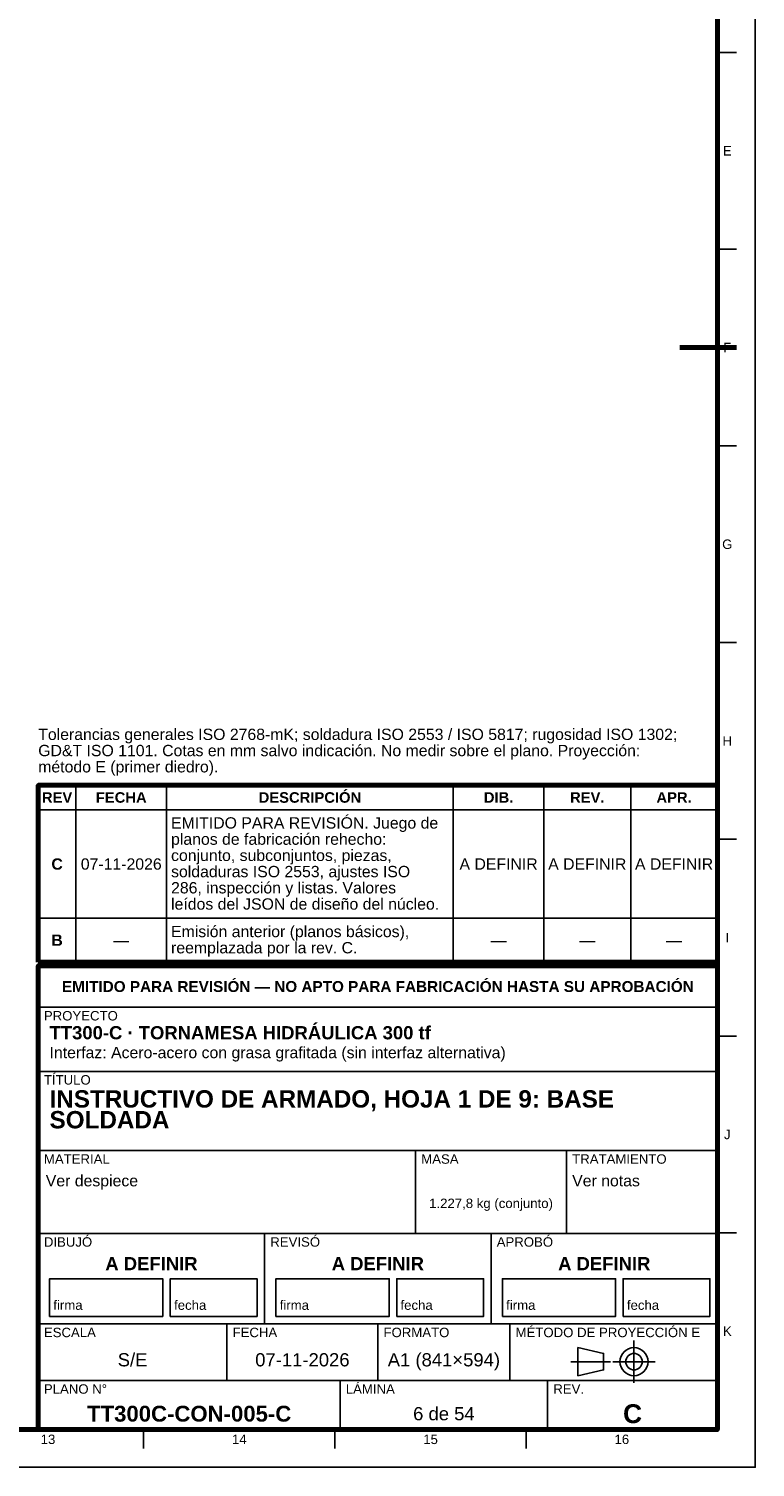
# Model space of a CAD drawing. Header units: millimetres. Extents: x 0 to 841, y 0 to 594.
# Tile 11 of 12: x 648 to 841, y 0 to 382. Entities that reach past the tile are written whole.
import ezdxf
from ezdxf.enums import TextEntityAlignment as Align

# ---------------------------------------------------------------- set-up
doc = ezdxf.new("R2010")
doc.units = ezdxf.units.MM
doc.linetypes.add('EJE', pattern=[31, 20, -4, 3, -4])
for name, color, linetype, lineweight in [('EJE', 7, 'EJE', 25), ('FINA', 7, 'CONTINUOUS', 25), ('MARCO', 7, 'CONTINUOUS', 70), ('TXT', 7, 'CONTINUOUS', 25)]:
    doc.layers.add(name, color=color, linetype=linetype, lineweight=lineweight)
doc.styles.add('STD', font='LiberationSans-Regular.ttf')
doc.styles.add('STDB', font='LiberationSans-Bold.ttf')

msp = doc.modelspace()

# ---------------------------------------------------------------- linework, layer by layer
at = {"layer": 'EJE'}
for p, q in [((808.88, 22.42), (808.88, 33.58)), ((792.14, 28), (802.68, 28)), ((803.3, 28), (814.46, 28))]:
    msp.add_line(p, q, dxfattribs=at)
at = {"layer": 'FINA'}
for p, q in [((831, 375.27), (836, 375.27)), ((831, 323.09), (836, 323.09)), ((831, 270.91), (836, 270.91)), ((831, 218.73), (836, 218.73)), ((661, 134), (661, 180.9)), ((685, 134), (685, 180.9)), ((761, 134), (761, 180.9)), ((785, 134), (785, 180.9)), ((808, 134), (808, 180.9)), ((651, 174.4), (831, 174.4)), ((831, 166.55), (836, 166.55)), ((651, 145.6), (831, 145.6)), ((651, 134), (831, 134)), ((651, 133), (831, 133)), ((651, 122), (831, 122)), ((831, 114.36), (836, 114.36)), ((651, 105), (831, 105)), ((651, 84), (831, 84)), ((751, 62), (751, 84)), ((791, 62), (791, 84)), ((651, 62), (831, 62)), ((711, 38), (711, 62)), ((771, 38), (771, 62)), ((831, 62.18), (836, 62.18)), ((651, 38), (831, 38)), ((701, 23), (701, 38)), ((741, 23), (741, 38)), ((776, 23), (776, 38)), ((651, 23), (831, 23)), ((731, 10), (731, 23)), ((786, 10), (786, 23)), ((678.94, 10), (678.94, 5)), ((729.62, 10), (729.62, 5)), ((780.31, 10), (780.31, 5))]:
    msp.add_line(p, q, dxfattribs=at)
for points in [[(0, 0), (841, 0), (841, 594), (0, 594)], [(654, 40), (684, 40), (684, 50), (654, 50)], [(686, 40), (709, 40), (709, 50), (686, 50)], [(714, 40), (744, 40), (744, 50), (714, 50)], [(746, 40), (769, 40), (769, 50), (746, 50)], [(774, 40), (804, 40), (804, 50), (774, 50)], [(806, 40), (829, 40), (829, 50), (806, 50)], [(794, 24.28), (800.82, 25.83), (800.82, 30.17), (794, 31.72)]]:
    msp.add_lwpolyline(points, close=True, dxfattribs=at)
for radius in [3.72, 2.17]:
    msp.add_circle((808.88, 28), radius, dxfattribs=at)
at = {"layer": 'MARCO'}
msp.add_line((836, 297), (821, 297), dxfattribs=at)
for points in [[(20, 10), (831, 10), (831, 584), (20, 584)], [(651, 134), (831, 134), (831, 180.9), (651, 180.9)], [(651, 10), (831, 10), (831, 133), (651, 133)]]:
    msp.add_lwpolyline(points, close=True, dxfattribs=at)

# ---------------------------------------------------------------- texts
at = {"layer": 'TXT'}
for s, height, style, p in [('E', 2.5, 'STD', (833.6, 349.18)), ('F', 2.5, 'STD', (833.6, 297)), ('G', 2.5, 'STD', (833.6, 244.82)), ('H', 2.5, 'STD', (833.6, 192.64)), ('DESCRIPCIÓN', 2.8, 'STDB', (723, 177.65)), ('REV', 2.8, 'STDB', (656, 177.65)), ('FECHA', 2.8, 'STDB', (673, 177.65)), ('DIB.', 2.8, 'STDB', (773, 177.65)), ('REV.', 2.8, 'STDB', (796.5, 177.65)), ('APR.', 2.8, 'STDB', (819.5, 177.65)), ('C', 3, 'STDB', (656, 160)), ('07-11-2026', 3, 'STD', (673, 160)), ('A DEFINIR', 3, 'STD', (773, 160)), ('A DEFINIR', 3, 'STD', (796.5, 160)), ('A DEFINIR', 3, 'STD', (819.5, 160)), ('B', 3, 'STDB', (656, 139.8)), ('I', 2.5, 'STD', (833.6, 140.45)), ('—', 3, 'STD', (673, 139.8)), ('—', 3, 'STD', (773, 139.8)), ('—', 3, 'STD', (796.5, 139.8)), ('—', 3, 'STD', (819.5, 139.8)), ('EMITIDO PARA REVISIÓN — NO APTO PARA FABRICACIÓN HASTA SU APROBACIÓN', 2.9, 'STDB', (741, 127.5)), ('J', 2.5, 'STD', (833.6, 88.27)), ('1.227,8 kg (conjunto)', 2.5, 'STD', (771, 70)), ('A DEFINIR', 3.5, 'STDB', (681, 54)), ('A DEFINIR', 3.5, 'STDB', (741, 54)), ('A DEFINIR', 3.5, 'STDB', (801, 54)), ('K', 2.5, 'STD', (833.6, 36.09)), ('S/E', 3.5, 'STD', (676, 28.5)), ('A1 (841×594)', 3.5, 'STD', (758.5, 28.5)), ('07-11-2026', 3.5, 'STD', (721, 28.5)), ('TT300C-CON-005-C', 4.2, 'STDB', (691, 14.2)), ('6 de 54', 3.5, 'STD', (758.5, 14.2)), ('C', 5, 'STDB', (808.5, 14.2)), ('13', 2.5, 'STD', (653.59, 7.4)), ('14', 2.5, 'STD', (704.28, 7.4)), ('15', 2.5, 'STD', (754.97, 7.4)), ('16', 2.5, 'STD', (805.66, 7.4))]:
    msp.add_text(s, height=height, dxfattribs=dict(at, style=style)).set_placement(p, align=Align.MIDDLE_CENTER)
at = {"layer": 'TXT', "style": 'STD'}
for s, height, p in [('Tolerancias generales ISO 2768-mK; soldadura ISO 2553 / ISO 5817; rugosidad ISO 1302;', 3, (651, 192)), ('GD&T ISO 1101. Cotas en mm salvo indicación. No medir sobre el plano. Proyección:', 3, (651, 187.7)), ('método E (primer diedro).', 3, (651, 183.4)), ('firma', 2.5, (655, 41)), ('fecha', 2.5, (687, 41)), ('firma', 2.5, (715, 41)), ('fecha', 2.5, (747, 41)), ('firma', 2.5, (775, 41)), ('fecha', 2.5, (807, 41))]:
    msp.add_text(s, height=height, dxfattribs=at).set_placement(p, align=Align.BOTTOM_LEFT)
at = {"layer": 'TXT'}
for s, height, style, p in [('EMITIDO PARA REVISIÓN. Juego de', 3, 'STD', (686.2, 172.4)), ('planos de fabricación rehecho:', 3, 'STD', (686.2, 168.1)), ('conjunto, subconjuntos, piezas,', 3, 'STD', (686.2, 163.8)), ('soldaduras ISO 2553, ajustes ISO', 3, 'STD', (686.2, 159.5)), ('286, inspección y listas. Valores', 3, 'STD', (686.2, 155.2)), ('leídos del JSON de diseño del núcleo.', 3, 'STD', (686.2, 150.9)), ('Emisión anterior (planos básicos),', 3, 'STD', (686.2, 143.6)), ('reemplazada por la rev. C.', 3, 'STD', (686.2, 139.3)), ('PROYECTO', 2.5, 'STD', (652.5, 121)), ('TT300-C · TORNAMESA HIDRÁULICA 300 tf', 3.5, 'STDB', (654, 117)), ('Interfaz: Acero-acero con grasa grafitada (sin interfaz alternativa)', 3, 'STD', (654, 111.5)), ('TÍTULO', 2.5, 'STD', (652.5, 104)), ('INSTRUCTIVO DE ARMADO, HOJA 1 DE 9: BASE', 4.6, 'STDB', (654, 100)), ('SOLDADA', 4.6, 'STDB', (654, 94.48)), ('MATERIAL', 2.5, 'STD', (652.5, 83)), ('MASA', 2.5, 'STD', (752.5, 83)), ('TRATAMIENTO', 2.5, 'STD', (792.5, 83)), ('Ver despiece', 3, 'STD', (653, 77.5)), ('Ver notas', 3, 'STD', (792.5, 77.5)), ('DIBUJÓ', 2.5, 'STD', (652.5, 61)), ('REVISÓ', 2.5, 'STD', (712.5, 61)), ('APROBÓ', 2.5, 'STD', (772.5, 61)), ('ESCALA', 2.5, 'STD', (652.5, 37)), ('FECHA', 2.5, 'STD', (702.5, 37)), ('FORMATO', 2.5, 'STD', (742.5, 37)), ('MÉTODO DE PROYECCIÓN E', 2.5, 'STD', (777.5, 37)), ('PLANO N°', 2.5, 'STD', (652.5, 22)), ('LÁMINA', 2.5, 'STD', (732.5, 22)), ('REV.', 2.5, 'STD', (787.5, 22))]:
    msp.add_text(s, height=height, dxfattribs=dict(at, style=style)).set_placement(p, align=Align.TOP_LEFT)

doc.saveas('drawing.dxf')
